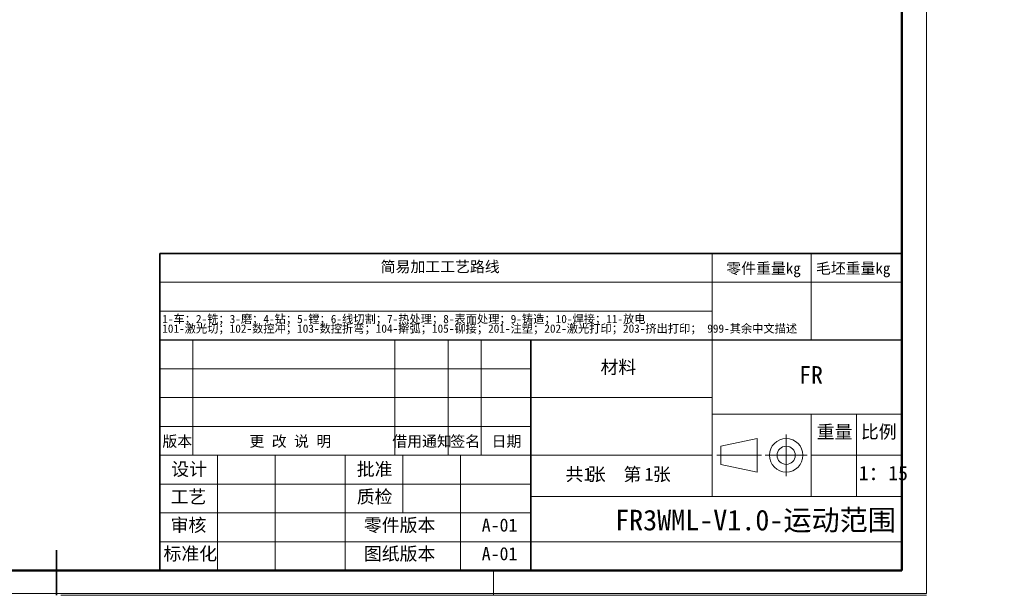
# Model space of a CAD drawing. Header units: millimetres. Extents: x -55 to 731, y 0 to 297.
# Tile 10 of 18: x 200 to 439, y 0 to 140. Entities that reach past the tile are written whole.
import ezdxf

# ---------------------------------------------------------------- set-up
doc = ezdxf.new("R2010")
doc.units = ezdxf.units.MM
doc.linetypes.add('CENTERX2', pattern=[20.32, 12.7, -2.54, 2.54, -2.54])
doc.layers.add('标注层', color=150, linetype='Continuous')
doc.layers.add('细线层', color=7, linetype='Continuous', lineweight=25)
doc.styles.add('SLDTEXTSTYLE0', font='仿宋_GB2312', dxfattribs={"bigfont": 'bigfont'})
doc.styles.add('SLDTEXTSTYLE1', font='仿宋_GB2312')
doc.styles.add('SLDTEXTSTYLE2', font='SIMSUN.TTC', dxfattribs={"bigfont": 'bigfont'})
doc.styles.add('SLDTEXTSTYLE3', font='HYSWLONGFANGSONG.TTF', dxfattribs={"bigfont": 'bigfont'})

# ---------------------------------------------------------------- blocks, each defined once
blk = doc.blocks.new('SW_NOTE_0')
at = {"color": 0, "linetype": 'Continuous', "lineweight": 0, "attachment_point": 2}
for s, insert, char_height, style in [('\\M+18BA4', (2.18, 4.09), 3.175, 'SLDTEXTSTYLE0'), ('张  \\M+191E6', (11.91, 4.09), 3.175, 'SLDTEXTSTYLE0'), ('1', (5.42, 4.09), 3.17, 'SLDTEXTSTYLE1'), ('1', (20.24, 4.09), 3.17, 'SLDTEXTSTYLE1'), ('张', (23.35, 4.09), 3.17, 'SLDTEXTSTYLE0')]:
    blk.add_mtext(s, dxfattribs=dict(at, insert=insert, char_height=char_height, style=style))
blk = doc.blocks.new('SW_NOTE_1')
at = {"color": 0, "linetype": 'Continuous', "lineweight": 0, "char_height": 2, "attachment_point": 1, "style": 'SLDTEXTSTYLE2'}
for s, insert in [('1-车\\M+181472-铣\\M+181473-\\M+19681\\M+181474-钻\\M+181475-镗\\M+181476-线\\M+190D8\\M+18A84\\M+181477-热处\\M+1979D\\M+181478-\\M+1955C\\M+196CA处\\M+1979D\\M+181479-铸\\M+191A2\\M+1814710-焊\\M+190DA\\M+1814711-\\M+195FA电', (0, 2.33)), ('101-\\M+18C83\\M+18CF5\\M+190D8\\M+18147102-\\M+19094\\M+18D54\\M+19974\\M+18147103-\\M+19094\\M+18D54\\M+190DC\\M+19C5E\\M+18147104-擀\\M+18CCA\\M+18147105-铆\\M+190DA\\M+18147201-\\M+1928D\\M+19159\\M+18147202-\\M+18C83\\M+18CF5\\M+191C5\\M+188F3\\M+18147203-挤\\M+18F6F\\M+191C5\\M+188F3\\M+18147 999-\\M+191B4\\M+1975D\\M+19286\\M+195B6\\M+19560\\M+18F71', (0, 0))]:
    blk.add_mtext(s, dxfattribs=dict(at, insert=insert))

msp = doc.modelspace()

# ---------------------------------------------------------------- linework, layer by layer
at = {"color": 7, "linetype": 'Continuous', "lineweight": 18}
for p, q in [((419.99299, 297.39658), (419.99299, 0.39658)), ((367.99593, 75.98945), (367.99593, 82.98945)), ((391.99593, 75.98945), (391.99593, 82.98945)), ((233.99593, 75.98945), (413.99593, 75.98945)), ((367.99593, 61.98945), (367.99593, 75.98945)), ((391.99593, 61.98945), (391.99593, 75.98945)), ((367.99593, 68.98945), (233.99593, 68.98945)), ((241.99593, 33.98945), (241.99593, 61.98945)), ((290.99593, 33.98945), (290.99593, 61.98945)), ((303.99593, 33.98945), (303.99593, 61.98945)), ((311.99593, 33.98945), (311.99593, 61.98945)), ((367.99593, 61.98945), (367.99593, 23.98945)), ((323.99593, 54.98945), (233.99593, 54.98945)), ((323.99593, 47.98945), (233.99593, 47.98945)), ((323.99593, 47.98945), (367.99593, 47.98945)), ((413.99593, 43.98945), (367.99593, 43.98945)), ((391.99593, 43.98945), (391.99593, 23.98945)), ((402.99593, 43.98945), (402.99593, 23.98945)), ((323.99593, 40.98945), (233.99593, 40.98945)), ((370.11999, 36.19823), (378.95074, 38.05397)), ((370.11999, 36.19823), (370.11999, 31.78067)), ((378.95074, 38.05397), (378.95074, 29.92492)), ((367.99593, 33.98945), (233.99593, 33.98945)), ((247.99593, 5.98945), (247.99593, 33.98945)), ((261.99593, 5.98945), (261.99593, 33.98945)), ((278.99593, 5.98945), (278.99593, 33.98945)), ((292.99593, 19.98945), (292.99593, 33.98945)), ((306.99593, 5.98945), (306.99593, 33.98945)), ((391.99593, 33.98945), (413.99593, 33.98945)), ((370.11999, 31.78067), (378.95074, 29.92492)), ((323.99593, 26.98945), (233.99593, 26.98945)), ((367.99593, 23.98945), (323.99593, 23.98945)), ((413.99593, 23.98945), (367.99593, 23.98945)), ((323.99593, 19.98945), (233.99593, 19.98945)), ((323.99593, 12.98945), (233.99593, 12.98945)), ((314.99593, 5.98945), (314.99593, -0.01055)), ((-0.00051, 0.39658), (419.99299, 0.39658)), ((209.99593, -0.01055), (419.99593, -0.01055))]:
    msp.add_line(p, q, dxfattribs=at)
at = {"color": 7, "linetype": 'Continuous', "lineweight": 50}
for p, q in [((413.99593, 5.98945), (413.99593, 290.98945)), ((23.99593, 5.98945), (413.99593, 5.98945)), ((233.99593, 5.98945), (413.99593, 5.98945))]:
    msp.add_line(p, q, dxfattribs=at)
at = {"color": 7, "linetype": 'Continuous', "lineweight": 35}
for p, q in [((233.99593, 61.98945), (233.99593, 82.98945)), ((233.99593, 82.98945), (413.99593, 82.98945)), ((233.99593, 61.98945), (233.99593, 5.98945)), ((323.99593, 61.98945), (323.99593, 5.98945)), ((413.99593, 61.98945), (413.99593, 5.98945)), ((208.99593, 10.98945), (208.99593, -0.01055)), ((413.99593, 5.98945), (233.99593, 5.98945))]:
    msp.add_line(p, q, dxfattribs=at)
at = {"color": 7, "linetype": 'Continuous', "lineweight": 25}
msp.add_line((233.99593, 61.98945), (413.99593, 61.98945), dxfattribs=at)
at = {"color": 7, "linetype": 'CENTERX2', "lineweight": 18}
for p, q in [((385.95336, 28.92492), (385.95336, 39.05397)), ((369.11999, 33.98945), (379.95074, 33.98945)), ((380.88883, 33.98945), (391.01788, 33.98945))]:
    msp.add_line(p, q, dxfattribs=at)
at = {"color": 7, "linetype": 'Continuous', "lineweight": 18}
for radius in [4.06453, 2.20878]:
    msp.add_circle((385.95336, 33.98945), radius, dxfattribs=at)
at = {"layer": '细线层', "color": 7, "lineweight": 18}
msp.add_line((323.99593, 12.98945), (413.99593, 12.98945), dxfattribs=at)

# ---------------------------------------------------------------- block references
at = {"color": 7, "linetype": 'Continuous', "lineweight": 0}
for name, p in [('SW_NOTE_1', (234.61334, 65.74506)), ('SW_NOTE_0', (332.41815, 26.87978))]:
    msp.add_blockref(name, p, dxfattribs=at)

# ---------------------------------------------------------------- texts
at = {"color": 7, "linetype": 'Continuous', "lineweight": 0, "attachment_point": 2}
for s, insert, char_height, style in [('简\\M+188D5\\M+189C1\\M+18D48\\M+18D48艺\\M+19848线', (302.02496, 81.10448), 2.6458333, 'SLDTEXTSTYLE0'), ('\\M+197EB\\M+18C8F\\M+18F64\\M+197CAkg', (380.45515, 80.70671), 2.6458333, 'SLDTEXTSTYLE0'), ('\\M+196D1坯\\M+18F64\\M+197CAkg', (402.1913, 80.70671), 2.6458333, 'SLDTEXTSTYLE0'), ('\\M+18DDE\\M+197BF', (345.25044, 56.95946), 3.175, 'SLDTEXTSTYLE0'), ('FR', (391.96878, 55.63079), 4.233333, 'SLDTEXTSTYLE1'), ('\\M+18F64\\M+197CA', (397.69595, 41.27078), 3.175, 'SLDTEXTSTYLE0'), ('\\M+194E4\\M+197E1', (408.39667, 41.27078), 3.175, 'SLDTEXTSTYLE0'), ('\\M+194C5\\M+1967B', (238.25136, 38.71682), 2.6458333, 'SLDTEXTSTYLE0'), ('\\M+18D58 \\M+189FC 说 \\M+196BE', (265.67702, 38.71682), 2.6458333, 'SLDTEXTSTYLE0'), ('\\M+18ED8\\M+19770\\M+192CA\\M+1926D', (297.64113, 38.71682), 2.6458333, 'SLDTEXTSTYLE0'), ('签\\M+196BC', (308.10617, 38.71682), 2.645833, 'SLDTEXTSTYLE0'), ('\\M+193FA\\M+18AFA', (318.10618, 38.71682), 2.6458333, 'SLDTEXTSTYLE0'), ('设计', (241.12822, 32.21809), 3.175, 'SLDTEXTSTYLE0'), ('\\M+194E1\\M+18F79', (286.12823, 32.21809), 3.175, 'SLDTEXTSTYLE0'), ('1\\M+1814615', (409.51611, 31.41175), 3.5, 'SLDTEXTSTYLE0'), ('\\M+18D48艺', (240.96849, 25.52029), 3.175, 'SLDTEXTSTYLE0'), ('质检', (286.12823, 25.52029), 3.175, 'SLDTEXTSTYLE0'), ('审\\M+18A6A', (240.96849, 18.63443), 3.175, 'SLDTEXTSTYLE0'), ('FR3WML-V1.0-运动\\M+1E497围', (378.50422, 20.76138), 5, 'SLDTEXTSTYLE0'), ('\\M+197EB\\M+18C8F\\M+194C5\\M+1967B', (292.18543, 18.63443), 3.175, 'SLDTEXTSTYLE0'), ('A-01', (316.42874, 18.63443), 3.175, 'SLDTEXTSTYLE1'), ('标\\M+18F79\\M+189BB', (241.41265, 11.6837), 3.175, 'SLDTEXTSTYLE0'), ('图纸\\M+194C5\\M+1967B', (292.18543, 11.6837), 3.175, 'SLDTEXTSTYLE0'), ('A-01', (316.42874, 11.6837), 3.175, 'SLDTEXTSTYLE1')]:
    msp.add_mtext(s, dxfattribs=dict(at, insert=insert, char_height=char_height, style=style))
at = {"layer": '标注层', "color": 1, "insert": (1.41414, 4.59313), "char_height": 2.5, "attachment_point": 1, "style": 'SLDTEXTSTYLE3'}
msp.add_mtext('6\\M+18141钣\\M+18BE0\\M+19357开图\\M+18B79简\\M+188D5\\M+18D48艺\\M+19848线仅\\M+198F4\\M+18E51\\M+18D6C\\M+181477\\M+18141满\\M+191ABROHS\\M+19776\\M+18B81\\M+18147', dxfattribs=at)

doc.saveas('drawing.dxf')
